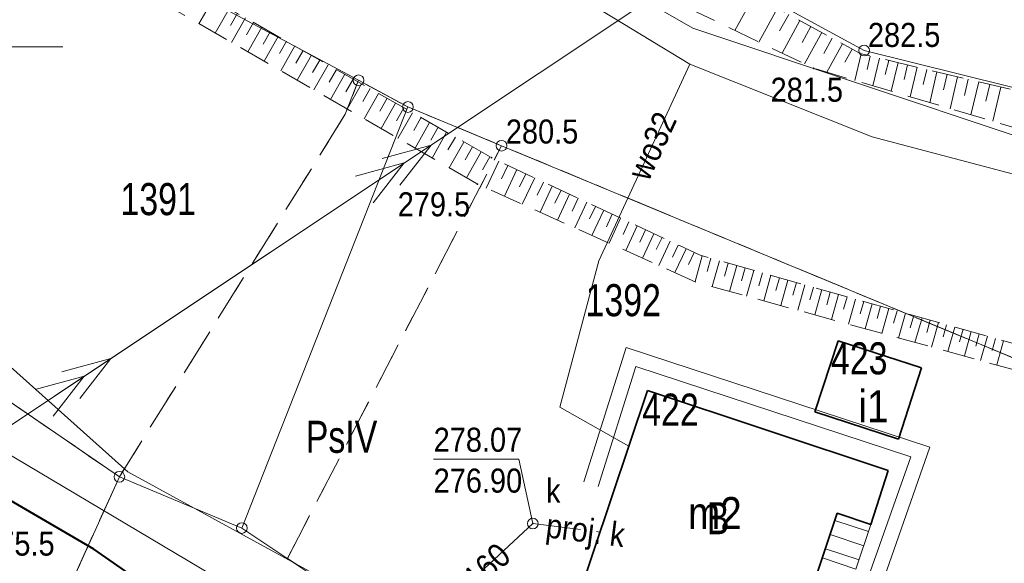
# Model space of a CAD drawing. Header units: metres. Extents: x 8377125 to 8377741, y 5529327 to 5529631.
# Tile 10 of 150: x 8377403 to 8377449, y 5529376 to 5529401. Entities that reach past the tile are written whole.
import ezdxf
from ezdxf.enums import TextEntityAlignment as Align

# ---------------------------------------------------------------- set-up
doc = ezdxf.new("R2010")
doc.units = ezdxf.units.M
doc.header["$MEASUREMENT"] = 0
for name, pattern in [('1.5_0.75', [2.25, 1.5, -0.75]), ('2.25_0.75', [3, 2.25, -0.75]), ('219-1000', [0]), ('egkk-1000', [3, 2.25, -0.75]), ('egug-1000', [1.5, 0.75, -0.75]), ('suep_sn_1000', [0])]:
    doc.linetypes.add(name, pattern=pattern)
doc.layers.get('0').update_dxf_attribs({"color": 2})
for name, color, linetype in [('!granica', 2, 'Continuous'), ('000 Inne (niezydentyfikowane)', 7, 'Continuous'), ('rzędna-Atr3', 7, 'Continuous'), ('studnia kanalizacyjna', 7, 'Continuous'), ('studnia kanalizacyjna-Atr17', 7, 'Continuous'), ('ściana oporowa (linia)', 7, 'Continuous')]:
    doc.layers.add(name, color=color, linetype=linetype)
for name, color, linetype, lineweight in [('202-punkt graniczny', 7, 'Continuous', 0), ('210-oznaczenie konturu użytku gruntowego', 7, 'Continuous', 0), ('211-numer działki ewidencyjnej', 7, 'Continuous', 0), ('217-kontur klasyfikacyjny', 7, 'Continuous', 0), ('218-kontur użytku gruntowego', 7, 'Continuous', 0), ('219-działka ewidencyjna', 7, 'Continuous', 0), ('312-budynek ewidencyjny', 7, 'Continuous', 0), ('312-oznaczenie budynku ewidencyjnego', 7, 'Continuous', 0), ('312-oznaczenie budynku ewidencyjnego-Atr117', 7, 'Continuous', 0), ('352-schody', 7, 'Continuous', 0), ('pikieta naturalna', 7, 'Continuous', 0), ('pikieta naturalna-Atr2', 7, 'Continuous', 0), ('przewód elektroenergetyczny średniego napięcia', 7, 'Continuous', 0), ('przewód gazowy', 7, 'Continuous', 0), ('przewód kanalizacyjny', 7, 'Continuous', 0), ('przewód kanalizacyjny - ob. projektowany', 7, 'Continuous', 0), ('przewód kanalizacyjny - ob. projektowany-Atr1', 7, 'Continuous', 0), ('przewód kanalizacyjny-Atr1', 7, 'Continuous', 0), ('przewód telekomunikacyjny podziemny', 7, 'Continuous', 0), ('przewód wodociągowy', 7, 'Continuous', 0), ('przewód wodociągowy-Atr1', 7, 'Continuous', 0), ('rzędna', 7, 'Continuous', 0), ('rzędna-Atr2', 7, 'Continuous', 0), ('skarpa nieumocniona', 7, 'Continuous', 0), ('Wstawianie ramki sekcyjnej z opisem', 7, 'Continuous', 0)]:
    doc.layers.add(name, color=color, linetype=linetype, lineweight=lineweight)
doc.styles.get("Standard").update_dxf_attribs({"font": 'Working1250.shx', "width": 0.75})

# ---------------------------------------------------------------- blocks, each defined once
blk = doc.blocks.new('PW01')
at = {"linetype": 'Continuous', "lineweight": 13}
h = blk.add_hatch(color=0, dxfattribs=at)
edge = h.paths.add_edge_path()
edge.add_arc((0, 0), 0.045, 0, 360)
blk = doc.blocks.new('US15')
at = {"color": 0, "linetype": 'Continuous', "lineweight": 13}
blk.add_circle((0, 0), 0.25, dxfattribs=at)
blk = doc.blocks.new('SUEP2')
at = {"color": 0, "linetype": 'Continuous'}
for p, q in [((7.54, 0), (5.29, 0.75)), ((9.04, 0), (6.79, 0.75)), ((25.54, 0), (23.29, 0.75)), ((27.04, 0), (24.79, 0.75)), ((0, 0), (9.04, 0)), ((7.54, 0), (5.29, -0.75)), ((9.04, 0), (6.79, -0.75)), ((9.04, 0), (27.04, 0)), ((25.54, 0), (23.29, -0.75)), ((27.04, 0), (24.79, -0.75))]:
    blk.add_line(p, q, dxfattribs=at)
blk = doc.blocks.new('202')
at = {"color": 0, "linetype": 'Continuous', "lineweight": 0}
blk.add_circle((0, 0), 0.25, dxfattribs=at)

msp = doc.modelspace()

# ---------------------------------------------------------------- linework, layer by layer
at = {"layer": '!granica', "color": 1, "lineweight": 40}
msp.add_lwpolyline([(8377519.861, 5529365.853), (8377508.703, 5529366.6), (8377499.844, 5529371.268), (8377495.922, 5529373.568), (8377489.767, 5529372.961), (8377484.492, 5529370.258), (8377474.144, 5529367.893), (8377458.52, 5529362.826), (8377444.318, 5529363.776), (8377435.324, 5529366.416), (8377425.586, 5529373.181), (8377419.5, 5529373.588), (8377411.316, 5529373.117), (8377406.448, 5529376.499), (8377402.526, 5529378.799)], dxfattribs=at)
at = {"layer": '000 Inne (niezydentyfikowane)', "color": 7, "linetype": 'Continuous', "lineweight": 13}
for p, q in [((8377412.02, 5529402.22), (8377411.37, 5529401.08)), ((8377437.35, 5529402.42), (8377436.44, 5529400.77)), ((8377412.78, 5529401.79), (8377412.13, 5529400.65)), ((8377438.44, 5529401.82), (8377437.57, 5529400.23)), ((8377413.17, 5529401.58), (8377412.84, 5529401)), ((8377413.55, 5529401.36), (8377412.89, 5529400.21)), ((8377438.97, 5529401.52), (8377438.54, 5529400.75)), ((8377439.49, 5529401.24), (8377438.65, 5529399.71)), ((8377413.93, 5529401.14), (8377413.6, 5529400.56)), ((8377414.31, 5529400.92), (8377413.66, 5529399.77)), ((8377440, 5529400.95), (8377439.59, 5529400.21)), ((8377414.7, 5529400.7), (8377414.37, 5529400.13)), ((8377415.08, 5529400.49), (8377414.43, 5529399.33)), ((8377440.51, 5529400.68), (8377439.7, 5529399.21)), ((8377441, 5529400.41), (8377440.61, 5529399.69)), ((8377415.47, 5529400.27), (8377415.14, 5529399.69)), ((8377415.86, 5529400.05), (8377415.2, 5529398.88)), ((8377441.48, 5529400.14), (8377440.75, 5529398.82)), ((8377441.93, 5529399.89), (8377441.59, 5529399.28)), ((8377416.25, 5529399.83), (8377415.91, 5529399.24)), ((8377416.63, 5529399.61), (8377415.97, 5529398.44)), ((8377417.02, 5529399.38), (8377416.69, 5529398.8)), ((8377442.36, 5529399.68), (8377442.06, 5529398.43)), ((8377442.78, 5529399.57), (8377442.63, 5529398.94)), ((8377443.21, 5529399.47), (8377442.9, 5529398.18)), ((8377417.41, 5529399.16), (8377416.75, 5529397.99)), ((8377417.81, 5529398.94), (8377417.47, 5529398.35)), ((8377443.64, 5529399.37), (8377443.48, 5529398.71)), ((8377444.08, 5529399.27), (8377443.76, 5529397.93)), ((8377444.52, 5529399.16), (8377444.36, 5529398.48)), ((8377444.97, 5529399.05), (8377444.64, 5529397.67)), ((8377445.43, 5529398.94), (8377445.26, 5529398.24)), ((8377418.2, 5529398.72), (8377417.53, 5529397.54)), ((8377418.59, 5529398.49), (8377418.25, 5529397.9)), ((8377445.9, 5529398.83), (8377445.56, 5529397.39)), ((8377446.38, 5529398.72), (8377446.2, 5529397.99)), ((8377446.86, 5529398.6), (8377446.51, 5529397.11)), ((8377447.36, 5529398.49), (8377447.18, 5529397.73)), ((8377418.98, 5529398.27), (8377418.31, 5529397.09)), ((8377419.38, 5529398.05), (8377419.04, 5529397.45)), ((8377447.86, 5529398.37), (8377447.49, 5529396.82)), ((8377448.37, 5529398.25), (8377448.19, 5529397.46)), ((8377448.89, 5529398.12), (8377448.51, 5529396.52)), ((8377419.77, 5529397.82), (8377419.1, 5529396.63)), ((8377420.17, 5529397.6), (8377419.83, 5529397)), ((8377420.57, 5529397.37), (8377419.89, 5529396.18)), ((8377420.96, 5529397.15), (8377420.62, 5529396.55)), ((8377421.36, 5529396.92), (8377420.68, 5529395.72)), ((8377421.76, 5529396.69), (8377421.42, 5529396.09)), ((8377422.16, 5529396.47), (8377421.48, 5529395.26)), ((8377422.56, 5529396.24), (8377422.22, 5529395.64)), ((8377422.96, 5529396.01), (8377422.28, 5529394.8)), ((8377423.37, 5529395.78), (8377423.02, 5529395.18)), ((8377423.77, 5529395.55), (8377423.08, 5529394.34)), ((8377424.17, 5529395.32), (8377423.83, 5529394.72)), ((8377424.58, 5529395.09), (8377423.89, 5529393.88)), ((8377424.98, 5529394.86), (8377424.64, 5529394.25)), ((8377425.4, 5529394.66), (8377424.81, 5529393.4)), ((8377425.82, 5529394.46), (8377425.53, 5529393.83)), ((8377426.24, 5529394.27), (8377425.66, 5529393.02)), ((8377426.66, 5529394.07), (8377426.37, 5529393.45)), ((8377427.08, 5529393.88), (8377426.5, 5529392.64)), ((8377427.49, 5529393.68), (8377427.2, 5529393.07)), ((8377427.9, 5529393.49), (8377427.33, 5529392.27)), ((8377428.31, 5529393.3), (8377428.02, 5529392.69)), ((8377428.71, 5529393.11), (8377428.15, 5529391.9)), ((8377429.12, 5529392.92), (8377428.84, 5529392.32)), ((8377429.52, 5529392.73), (8377428.96, 5529391.54)), ((8377429.92, 5529392.54), (8377429.64, 5529391.95)), ((8377430.32, 5529392.36), (8377429.76, 5529391.18)), ((8377430.71, 5529392.17), (8377430.44, 5529391.59)), ((8377431.1, 5529391.99), (8377430.56, 5529390.82)), ((8377431.49, 5529391.81), (8377431.22, 5529391.23)), ((8377431.88, 5529391.63), (8377431.34, 5529390.47)), ((8377432.27, 5529391.44), (8377432, 5529390.87)), ((8377432.65, 5529391.26), (8377432.12, 5529390.12)), ((8377433.04, 5529391.09), (8377432.77, 5529390.52)), ((8377433.41, 5529390.91), (8377432.89, 5529389.78)), ((8377433.79, 5529390.73), (8377433.53, 5529390.17)), ((8377434.17, 5529390.56), (8377433.64, 5529389.44)), ((8377434.54, 5529390.38), (8377434.28, 5529389.82)), ((8377434.92, 5529390.22), (8377434.58, 5529389.02)), ((8377435.32, 5529390.11), (8377435.15, 5529389.5)), ((8377435.72, 5529390), (8377435.38, 5529388.79)), ((8377436.13, 5529389.88), (8377435.96, 5529389.28)), ((8377436.53, 5529389.77), (8377436.19, 5529388.56)), ((8377436.93, 5529389.66), (8377436.76, 5529389.05)), ((8377437.33, 5529389.54), (8377436.99, 5529388.34)), ((8377437.73, 5529389.43), (8377437.56, 5529388.83)), ((8377438.13, 5529389.32), (8377437.8, 5529388.12)), ((8377438.53, 5529389.2), (8377438.36, 5529388.61)), ((8377438.93, 5529389.09), (8377438.59, 5529387.9)), ((8377439.33, 5529388.98), (8377439.16, 5529388.39)), ((8377439.72, 5529388.87), (8377439.39, 5529387.68)), ((8377440.12, 5529388.76), (8377439.95, 5529388.16)), ((8377440.51, 5529388.65), (8377440.18, 5529387.46)), ((8377440.91, 5529388.53), (8377440.74, 5529387.94)), ((8377441.3, 5529388.42), (8377440.97, 5529387.25)), ((8377441.7, 5529388.31), (8377441.53, 5529387.73)), ((8377442.09, 5529388.2), (8377441.76, 5529387.03)), ((8377442.48, 5529388.09), (8377442.31, 5529387.51)), ((8377442.87, 5529387.98), (8377442.54, 5529386.81)), ((8377443.26, 5529387.87), (8377443.1, 5529387.29)), ((8377443.65, 5529387.76), (8377443.32, 5529386.6)), ((8377444.04, 5529387.65), (8377443.87, 5529387.07)), ((8377444.43, 5529387.54), (8377444.1, 5529386.38)), ((8377444.81, 5529387.44), (8377444.65, 5529386.86)), ((8377445.2, 5529387.33), (8377444.87, 5529386.17)), ((8377445.58, 5529387.22), (8377445.42, 5529386.64)), ((8377445.97, 5529387.11), (8377445.64, 5529385.96)), ((8377446.35, 5529387), (8377446.19, 5529386.43)), ((8377446.74, 5529386.89), (8377446.41, 5529385.75)), ((8377447.12, 5529386.79), (8377446.96, 5529386.21)), ((8377447.5, 5529386.68), (8377447.18, 5529385.54)), ((8377447.88, 5529386.57), (8377447.72, 5529386)), ((8377448.26, 5529386.46), (8377447.94, 5529385.33)), ((8377448.64, 5529386.36), (8377448.48, 5529385.79)), ((8377449.02, 5529386.25), (8377448.7, 5529385.12))]:
    msp.add_line(p, q, dxfattribs=at)
at = {"layer": '217-kontur klasyfikacyjny', "color": 3, "linetype": 'egkk-1000', "lineweight": 18, "flags": 128}
for points in [[(8377418.84, 5529398.44), (8377418.22, 5529396.85)], [(8377421.15, 5529397.19), (8377418.84, 5529398.44)], [(8377425.53, 5529395.38), (8377421.15, 5529397.19)], [(8377418.22, 5529396.85), (8377407.65, 5529379.89)], [(8377415.51, 5529376.07), (8377425.53, 5529395.38)], [(8377425.53, 5529395.38), (8377452.81, 5529384.06)], [(8377402.5, 5529383.42), (8377407.65, 5529379.89)], [(8377407.65, 5529379.89), (8377404.38, 5529372.66)], [(8377423.62, 5529370.65), (8377415.51, 5529376.07)]]:
    msp.add_lwpolyline(points, dxfattribs=at)
at = {"layer": '218-kontur użytku gruntowego', "color": 3, "linetype": 'egug-1000', "lineweight": 18, "flags": 128}
for points in [[(8377418.84, 5529398.44), (8377418.22, 5529396.85)], [(8377421.15, 5529397.19), (8377418.84, 5529398.44)], [(8377425.53, 5529395.38), (8377421.15, 5529397.19)], [(8377418.22, 5529396.85), (8377407.65, 5529379.89)], [(8377425.53, 5529395.38), (8377415.51, 5529376.07)], [(8377452.81, 5529384.06), (8377425.53, 5529395.38)], [(8377402.5, 5529383.42), (8377407.65, 5529379.89)], [(8377407.65, 5529379.89), (8377404.38, 5529372.66)], [(8377415.51, 5529376.07), (8377423.62, 5529370.65)]]:
    msp.add_lwpolyline(points, dxfattribs=at)
at = {"layer": '219-działka ewidencyjna', "color": 7, "linetype": '219-1000', "lineweight": 18, "flags": 128}
for points in [[(8377418.84, 5529398.44), (8377374.34, 5529422.18)], [(8377442.49, 5529399.83), (8377423.43, 5529410.2)], [(8377465.05, 5529394.24), (8377442.49, 5529399.83)], [(8377421.15, 5529397.19), (8377418.84, 5529398.44)], [(8377421.15, 5529397.19), (8377413.38, 5529377.49)], [(8377425.53, 5529395.38), (8377421.15, 5529397.19)], [(8377452.81, 5529384.06), (8377425.53, 5529395.38)], [(8377407.65, 5529379.89), (8377402.5, 5529383.42)], [(8377407.65, 5529379.89), (8377404.38, 5529372.66)], [(8377413.38, 5529377.49), (8377407.65, 5529379.89)], [(8377423.62, 5529370.65), (8377413.38, 5529377.49)]]:
    msp.add_lwpolyline(points, dxfattribs=at)
at = {"layer": '312-budynek ewidencyjny', "color": 7, "linetype": 'Continuous', "lineweight": 35, "flags": 128}
for points in [[(8377440.19, 5529382.92), (8377441.27, 5529386.25)], [(8377441.27, 5529386.25), (8377445.17, 5529384.99)], [(8377445.17, 5529384.99), (8377444.1, 5529381.65)], [(8377428.97, 5529373.83), (8377432.35, 5529383.92)], [(8377432.35, 5529383.92), (8377443.62, 5529380.19)], [(8377444.1, 5529381.65), (8377440.19, 5529382.92)], [(8377443.62, 5529380.19), (8377442.8, 5529377.66)], [(8377441.23, 5529378.18), (8377438.71, 5529370.59)], [(8377442.8, 5529377.66), (8377441.23, 5529378.18)]]:
    msp.add_lwpolyline(points, dxfattribs=at)
at = {"layer": '352-schody', "color": 7, "linetype": 'Continuous', "lineweight": 18, "flags": 128}
msp.add_lwpolyline([(8377441.23, 5529378.18), (8377442.8, 5529377.66), (8377442.11, 5529375.57), (8377440.54, 5529376.09)], close=True, dxfattribs=at)
msp.add_lwpolyline([(8377441.23, 5529378.18), (8377442.8, 5529377.66), (8377442.11, 5529375.57), (8377440.54, 5529376.09)], close=True, dxfattribs=at)
for points in [[(8377441.12, 5529377.848), (8377442.691, 5529377.329)], [(8377440.901, 5529377.183), (8377442.471, 5529376.664)], [(8377440.681, 5529376.518), (8377442.252, 5529376)]]:
    msp.add_lwpolyline(points, dxfattribs=at)
at = {"layer": 'przewód elektroenergetyczny średniego napięcia', "color": 1, "linetype": 'suep_sn_1000', "lineweight": 18, "flags": 128}
msp.add_lwpolyline([(8377399.73, 5529380.41), (8377482.42, 5529435.54)], dxfattribs=at)
at = {"layer": 'przewód gazowy', "color": 40, "linetype": 'Continuous', "lineweight": 18, "flags": 128}
msp.add_lwpolyline([(8377381.93, 5529403.5), (8377408.05, 5529380.12), (8377423.6, 5529371.6), (8377439.84, 5529367.08)], dxfattribs=at)
at = {"layer": 'przewód kanalizacyjny', "color": 34, "linetype": 'Continuous', "lineweight": 18, "flags": 128}
for points in [[(8377488.207, 5529355.183), (8377476.75, 5529357), (8377449.33, 5529362.14), (8377419.53, 5529370.81), (8377377.81, 5529395.61), (8377374.37, 5529397.66), (8377356.52, 5529408.27), (8377328.08, 5529441.98), (8377308.64, 5529469.19), (8377307.85, 5529471.19), (8377306.2, 5529475.39), (8377297.63, 5529497.2), (8377294.8, 5529503.81), (8377290.74, 5529507.88), (8377282.018, 5529516.632)], [(8377419.53, 5529370.81), (8377419.97, 5529371.21), (8377422.92, 5529373.92), (8377426.99, 5529377.7)]]:
    msp.add_lwpolyline(points, dxfattribs=at)
at = {"layer": 'przewód kanalizacyjny - ob. projektowany', "color": 34, "linetype": '2.25_0.75', "lineweight": 18, "flags": 128}
msp.add_lwpolyline([(8377426.99, 5529377.7), (8377430.13, 5529377.3)], dxfattribs=at)
at = {"layer": 'przewód telekomunikacyjny podziemny', "color": 30, "linetype": 'Continuous', "lineweight": 18, "flags": 128}
msp.add_lwpolyline([(8377423.32, 5529407.28), (8377434.47, 5529400.88), (8377457.55, 5529393.17), (8377468.56, 5529391.3), (8377486.21, 5529389.27), (8377490.259, 5529389.025)], dxfattribs=at)
at = {"layer": 'przewód wodociągowy', "color": 5, "linetype": 'Continuous', "lineweight": 18, "flags": 128}
for points in [[(8377278.943, 5529406.588), (8377290.45, 5529410.6), (8377304.88, 5529418.07), (8377337.66, 5529436.72), (8377346.31, 5529438.04), (8377354.94, 5529437.23), (8377360.79, 5529435.74), (8377372.93, 5529430.83), (8377384.4, 5529426.19), (8377404.99, 5529416.04), (8377418.72, 5529408.97), (8377427.55, 5529403.33), (8377434.34, 5529399.2), (8377442.87, 5529395.8), (8377454.68, 5529392.68), (8377467.02, 5529390.35), (8377480.32, 5529388.96), (8377488.46, 5529388.49), (8377490.214, 5529388.275)], [(8377434.34, 5529399.2), (8377430.08, 5529390), (8377428.26, 5529383.15), (8377431.48, 5529381.32)]]:
    msp.add_lwpolyline(points, dxfattribs=at)
at = {"layer": 'rzędna-Atr2', "color": 7, "flags": 128}
msp.add_lwpolyline([(8377426.99, 5529377.7), (8377426.33, 5529380.71), (8377422.352, 5529380.71)], dxfattribs=at)
at = {"layer": 'skarpa nieumocniona', "color": 7, "linetype": '1.5_0.75', "lineweight": 18, "flags": 128}
msp.add_lwpolyline([(8377371.322, 5529435.866), (8377395.2, 5529425.7), (8377407.07, 5529419.86), (8377423.88, 5529409.83), (8377442.3, 5529399.69), (8377464.92, 5529394.31), (8377490.47, 5529392.55), (8377490.36, 5529390.74), (8377480.08, 5529391.09), (8377457.1, 5529393.98), (8377440.13, 5529399), (8377426.64, 5529405.48), (8377411.89, 5529415.1), (8377395.29, 5529424.16), (8377368.46, 5529435.33), (8377368.393, 5529436.263)], dxfattribs=at)
msp.add_lwpolyline([(8377406.08, 5529405.6), (8377425.06, 5529394.82), (8377434.82, 5529390.25), (8377453.21, 5529385.07), (8377477.6, 5529381.81), (8377489.8, 5529381.51), (8377489.7, 5529379.8), (8377476.52, 5529380.68), (8377452.9, 5529383.96), (8377434.64, 5529388.99), (8377424.4, 5529393.58), (8377405.41, 5529404.52), (8377374.76, 5529420.35), (8377374.88, 5529422.97)], close=True, dxfattribs=at)
at = {"layer": 'Wstawianie ramki sekcyjnej z opisem', "color": 7, "linetype": 'Continuous', "lineweight": 13, "flags": 128}
msp.add_lwpolyline([(8377395, 5529400), (8377405, 5529400)], dxfattribs=at)
at = {"layer": 'ściana oporowa (linia)', "lineweight": 18}
for p, q in [((8377431.363, 5529385.933), (8377429.386, 5529379.645)), ((8377445.568, 5529381.271), (8377431.363, 5529385.933)), ((8377431.817, 5529385.047), (8377430.054, 5529379.435)), ((8377444.672, 5529380.829), (8377431.817, 5529385.047)), ((8377443.44, 5529375.204), (8377445.568, 5529381.271)), ((8377442.78, 5529375.436), (8377444.672, 5529380.829))]:
    msp.add_line(p, q, dxfattribs=at)

# ---------------------------------------------------------------- block references
at = {"layer": '202-punkt graniczny', "color": 7, "linetype": 'Continuous', "lineweight": 18}
for p in [(8377442.49, 5529399.83), (8377418.84, 5529398.44), (8377421.15, 5529397.19), (8377425.53, 5529395.38), (8377407.65, 5529379.89), (8377413.38, 5529377.49)]:
    msp.add_blockref('202', p, dxfattribs=at)
at = {"layer": 'pikieta naturalna', "color": 7, "linetype": 'Continuous', "lineweight": 13}
for p in [(8377442.3, 5529399.69), (8377440.13, 5529399), (8377425.06, 5529394.82), (8377424.4, 5529393.58)]:
    msp.add_blockref('PW01', p, dxfattribs=at)
at = {"layer": 'przewód elektroenergetyczny średniego napięcia', "color": 1, "linetype": 'Continuous', "lineweight": 18, "rotation": 33.69199999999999}
msp.add_blockref('SUEP2', (8377399.73, 5529380.41), dxfattribs=at)
at = {"layer": 'rzędna', "color": 34, "linetype": 'Continuous', "lineweight": 18}
msp.add_blockref('PW01', (8377426.99, 5529377.7), dxfattribs=at)
at = {"layer": 'studnia kanalizacyjna', "color": 34, "linetype": 'Continuous', "lineweight": 18}
msp.add_blockref('US15', (8377426.99, 5529377.7), dxfattribs=at)

# ---------------------------------------------------------------- texts
at = {"layer": '210-oznaczenie konturu użytku gruntowego', "color": 3, "linetype": 'Continuous', "lineweight": 18, "width": 0.79}
for s, p in [('PsIV', (8377416.37, 5529381.01)), ('B', (8377435.13, 5529377.2))]:
    msp.add_text(s, height=1.5, dxfattribs=at).set_placement(p)
at = {"layer": '211-numer działki ewidencyjnej', "color": 7, "linetype": 'Continuous', "lineweight": 18, "width": 0.79}
for s, p in [('1391', (8377407.7, 5529392.13)), ('1392', (8377429.46, 5529387.4))]:
    msp.add_text(s, height=1.5, dxfattribs=at).set_placement(p)
at = {"layer": '312-oznaczenie budynku ewidencyjnego', "color": 7, "linetype": 'Continuous', "lineweight": 18, "width": 0.79}
for s, p in [('423', (8377440.94, 5529384.68)), ('422', (8377432.11, 5529382.28))]:
    msp.add_text(s, height=1.5, dxfattribs=at).set_placement(p)
at = {"layer": '312-oznaczenie budynku ewidencyjnego-Atr117', "color": 7, "width": 0.9}
for s, p in [('i1', (8377442.93, 5529383.19)), ('m2', (8377435.51, 5529378.19))]:
    msp.add_text(s, height=1.5, dxfattribs=at).set_placement(p, align=Align.MIDDLE_CENTER)
at = {"layer": 'pikieta naturalna-Atr2', "color": 7, "width": 0.9}
for s, p in [('282.5', (8377442.67, 5529400)), ('280.5', (8377425.73, 5529395.48)), ('275.5', (8377401.23, 5529376.2))]:
    msp.add_text(s, height=1.125, dxfattribs=at).set_placement(p)
msp.add_text('281.5', height=1.125, dxfattribs=at).set_placement((8377439.81, 5529398.56), align=Align.TOP_CENTER)
msp.add_text('279.5', height=1.125, dxfattribs=at).set_placement((8377424.06, 5529393.2), align=Align.TOP_RIGHT)
at = {"layer": 'przewód kanalizacyjny - ob. projektowany-Atr1', "color": 34, "width": 0.9}
msp.add_text('proj. k', height=1.125, rotation=352.74, dxfattribs=at).set_placement((8377427.63, 5529377.62), align=Align.MIDDLE_LEFT)
at = {"layer": 'przewód kanalizacyjny-Atr1', "color": 34, "width": 0.9}
msp.add_text('ks160', height=1.125, rotation=42.884, dxfattribs=at).set_placement((8377423.02, 5529374.01), align=Align.MIDDLE_LEFT)
at = {"layer": 'przewód wodociągowy-Atr1', "color": 5, "width": 0.9}
msp.add_text('wo32', height=1.125, rotation=65.153, dxfattribs=at).set_placement((8377431.89, 5529393.9), align=Align.MIDDLE_LEFT)
at = {"layer": 'rzędna-Atr2', "color": 34, "width": 0.9}
msp.add_text('278.07', height=1.125, dxfattribs=at).set_placement((8377422.352, 5529380.721), align=Align.BOTTOM_LEFT)
at = {"layer": 'rzędna-Atr3', "color": 34, "width": 0.9}
msp.add_text('276.90', height=1.125, dxfattribs=at).set_placement((8377422.352, 5529378.809), align=Align.BOTTOM_LEFT)
at = {"layer": 'studnia kanalizacyjna-Atr17', "color": 34, "width": 0.9}
msp.add_text('k', height=1.125, dxfattribs=at).set_placement((8377427.61, 5529378.67))

doc.saveas('drawing.dxf')
